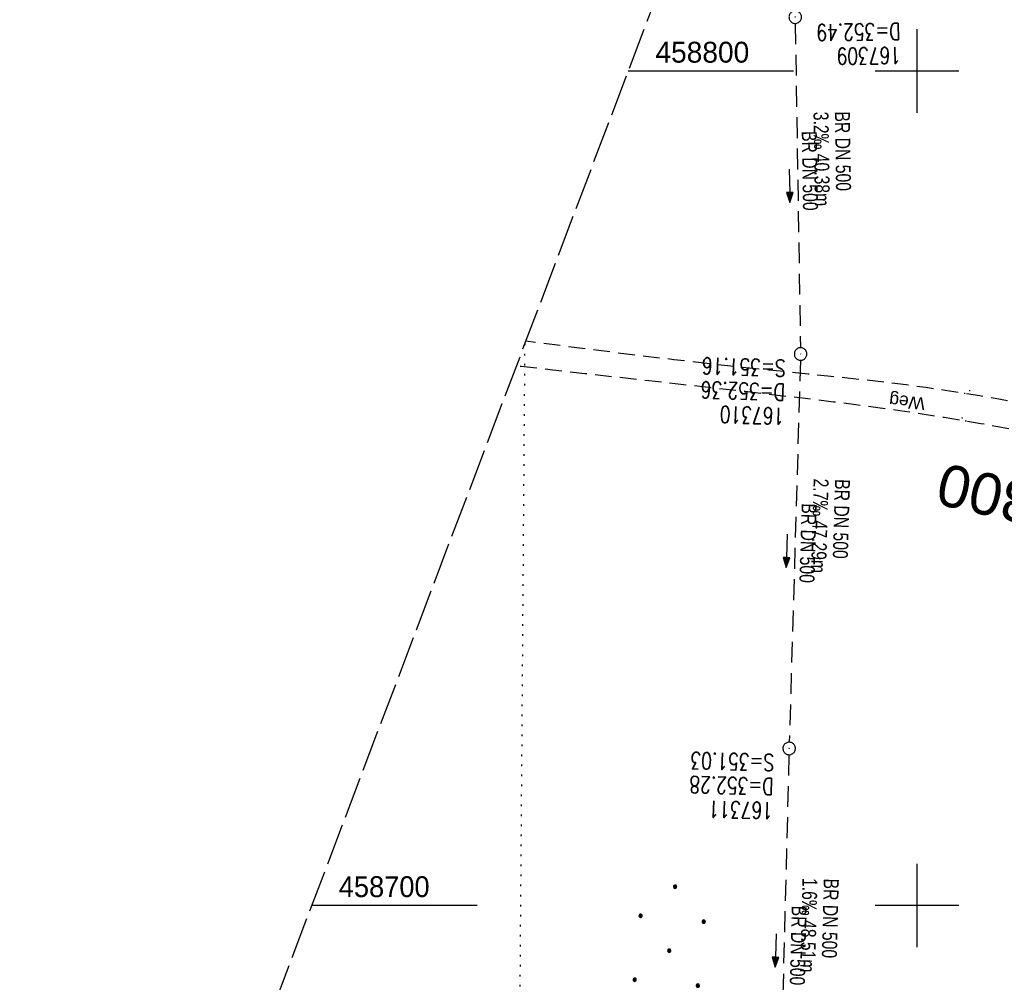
# Model space of a CAD drawing. Extents: x 508892 to 509489, y 458506 to 459473.
# Tile 17 of 63: x 508892 to 509010, y 458691 to 458806. Entities that reach past the tile are written whole.
import ezdxf
from ezdxf.enums import TextEntityAlignment as Align

# ---------------------------------------------------------------- set-up
doc = ezdxf.new("R2010")
doc.units = 0
doc.header["$LTSCALE"] = 10
doc.header["$MEASUREMENT"] = 0
for name, pattern in [('LT00', [0]), ('LT11', [0.3, 0.2, -0.1]), ('LT14', [0.6, 0.5, -0.1]), ('LT17', [0.15, 0.1, -0.05]), ('PUNKTX2_STR', [0.6, 0.1, -0.5]), ('STRICHLINIE2', [0.375, 0.25, -0.125])]:
    doc.linetypes.add(name, pattern=pattern)
doc.layers.get('0').update_dxf_attribs({"linetype": 'LT00'})
for name, color, linetype in [('--EK_Halt-Pfeil', 4, 'LT00'), ('--EK_Haltung', 7, 'STRICHLINIE2'), ('--EK_Haltung-Text', 140, 'LT00'), ('--EK_Schacht-Text', 5, 'LT00'), ('--EK_ST-93-1', 30, 'LT17'), ('--EL_Halt-Pfeil', 4, 'LT00'), ('--EL_Haltung', 182, 'STRICHLINIE2'), ('--EL_Haltung-Text', 182, 'LT00'), ('DFK_NUTZUNG', 250, 'LT00'), ('DFK_NUTZUNGSGRENZE', 70, 'PUNKTX2_STR'), ('FELDWEG_TEXT', 250, 'Continuous'), ('V111_FELDWEG', 250, 'LT11'), ('V111_KA_PRUF', 182, 'LT00'), ('V111_RASTER', 250, 'LT00')]:
    doc.layers.add(name, color=color, linetype=linetype)
doc.layers.add('-BLATT_111-RAND', color=7, linetype='LT14', plot=False)
doc.styles.add('Beschrift', font='ARIAL.TTF')
doc.styles.add('Haltungsbeschriftung', font='ARIAL.TTF', dxfattribs={"width": 0.75})
doc.styles.add('schachtbeschriftung', font='romans.shx', dxfattribs={"width": 0.75, "height": 2})
doc.styles.get("Standard").update_dxf_attribs({"font": 'ARIAL.TTF'})

# ---------------------------------------------------------------- blocks, each defined once
blk = doc.blocks.new('Ackerland7')
at = {"layer": 'DFK_NUTZUNG', "color": 0, "linetype": 'ByBlock'}
for p, q in [((-4, 3.93), (-4, 3.67)), ((-3.95, 3.63), (-3.95, 3.97)), ((-3.9, 3.99), (-3.9, 3.61)), ((-3.85, 3.6), (-3.85, 4)), ((-3.8, 3.99), (-3.8, 3.61)), ((-3.75, 3.63), (-3.75, 3.97)), ((-3.7, 3.93), (-3.7, 3.67)), ((-3.65, 3.8), (-3.65, 3.8)), ((3.7, 3.93), (3.7, 3.67)), ((3.75, 3.63), (3.75, 3.97)), ((3.8, 3.99), (3.8, 3.61)), ((3.85, 3.6), (3.85, 4)), ((3.9, 3.99), (3.9, 3.61)), ((3.95, 3.63), (3.95, 3.97)), ((4, 3.93), (4, 3.67)), ((4.05, 3.8), (4.05, 3.8)), ((-7.85, 0.13), (-7.85, -0.13)), ((-7.8, -0.17), (-7.8, 0.17)), ((-7.75, 0.19), (-7.75, -0.19)), ((-7.7, -0.2), (-7.7, 0.2)), ((-7.65, 0.19), (-7.65, -0.19)), ((-7.6, -0.17), (-7.6, 0.17)), ((-7.55, 0.13), (-7.55, -0.13)), ((-7.5, 0), (-7.5, 0)), ((-0.15, 0.13), (-0.15, -0.13)), ((-0.1, -0.17), (-0.1, 0.17)), ((-0.05, 0.19), (-0.05, -0.19)), ((0, -0.2), (0, 0.2)), ((0.05, 0.19), (0.05, -0.19)), ((0.1, -0.17), (0.1, 0.17)), ((0.15, 0.13), (0.15, -0.13)), ((0.2, 0), (0.2, 0)), ((7.55, 0.13), (7.55, -0.13)), ((7.6, -0.17), (7.6, 0.17)), ((7.65, 0.19), (7.65, -0.19)), ((7.7, -0.2), (7.7, 0.2)), ((7.75, 0.19), (7.75, -0.19)), ((7.8, -0.17), (7.8, 0.17)), ((7.85, 0.13), (7.85, -0.13)), ((7.9, 0), (7.9, 0)), ((-4, -3.67), (-4, -3.93)), ((-3.95, -3.97), (-3.95, -3.63)), ((-3.9, -3.61), (-3.9, -3.99)), ((-3.85, -4), (-3.85, -3.6)), ((-3.8, -3.61), (-3.8, -3.99)), ((-3.75, -3.97), (-3.75, -3.63)), ((-3.7, -3.67), (-3.7, -3.93)), ((-3.65, -3.8), (-3.65, -3.8)), ((3.7, -3.67), (3.7, -3.93)), ((3.75, -3.97), (3.75, -3.63)), ((3.8, -3.61), (3.8, -3.99)), ((3.85, -4), (3.85, -3.6)), ((3.9, -3.61), (3.9, -3.99)), ((3.95, -3.97), (3.95, -3.63)), ((4, -3.67), (4, -3.93)), ((4.05, -3.8), (4.05, -3.8))]:
    blk.add_line(p, q, dxfattribs=at)
for points in [[(-3.65, 3.8), (-3.67, 3.89), (-3.73, 3.96), (-3.81, 3.99), (-3.89, 3.99), (-3.97, 3.96), (-4.03, 3.89), (-4.05, 3.8), (-4.03, 3.71), (-3.97, 3.64), (-3.89, 3.6), (-3.81, 3.6), (-3.73, 3.64), (-3.67, 3.71), (-3.65, 3.8)], [(4.05, 3.8), (4.03, 3.89), (3.97, 3.96), (3.89, 3.99), (3.81, 3.99), (3.73, 3.96), (3.67, 3.89), (3.65, 3.8), (3.67, 3.71), (3.73, 3.64), (3.81, 3.61), (3.89, 3.61), (3.97, 3.64), (4.03, 3.71), (4.05, 3.8)], [(-7.5, 0), (-7.52, 0.09), (-7.58, 0.16), (-7.66, 0.19), (-7.74, 0.19), (-7.82, 0.16), (-7.88, 0.09), (-7.9, 0)], [(0.2, 0), (0.18, 0.09), (0.12, 0.16), (0.04, 0.19), (-0.04, 0.19), (-0.12, 0.16), (-0.18, 0.09), (-0.2, 0)], [(-0.2, 0), (-0.18, -0.09), (-0.12, -0.16), (-0.04, -0.19), (0.04, -0.19), (0.12, -0.16), (0.18, -0.09), (0.2, 0)], [(7.9, 0), (7.88, 0.09), (7.82, 0.16), (7.74, 0.19), (7.66, 0.19), (7.58, 0.16), (7.52, 0.09), (7.5, 0)], [(7.5, 0), (7.52, -0.09), (7.58, -0.16), (7.66, -0.19), (7.74, -0.19), (7.82, -0.16), (7.88, -0.09), (7.9, 0)], [(-7.9, 0), (-7.88, -0.09), (-7.82, -0.16), (-7.74, -0.19), (-7.66, -0.19), (-7.58, -0.16), (-7.52, -0.09), (-7.5, 0)], [(-3.65, -3.8), (-3.67, -3.71), (-3.73, -3.64), (-3.81, -3.61), (-3.89, -3.61), (-3.97, -3.64), (-4.03, -3.71), (-4.05, -3.8), (-4.03, -3.89), (-3.97, -3.96), (-3.89, -3.99), (-3.81, -3.99), (-3.73, -3.96), (-3.67, -3.89), (-3.65, -3.8)], [(4.05, -3.8), (4.03, -3.71), (3.97, -3.64), (3.89, -3.61), (3.81, -3.61), (3.73, -3.64), (3.67, -3.71), (3.65, -3.8), (3.67, -3.89), (3.73, -3.96), (3.81, -3.99), (3.89, -3.99), (3.97, -3.96), (4.03, -3.89), (4.05, -3.8)]]:
    blk.add_lwpolyline(points, dxfattribs=at)
blk = doc.blocks.new('SYMB0011')
at = {"color": 0, "linetype": 'ByBlock'}
for p, q in [((0.5, 0), (-0.5, 0)), ((0, 0.5), (0, -0.5))]:
    blk.add_line(p, q, dxfattribs=at)
blk = doc.blocks.new('SYMB0003')
at = {"color": 0, "linetype": 'ByBlock'}
for p, q in [((-0.015712, 0), (0.010166, 0.012015)), ((0, -0.021257), (-0.015712, 0)), ((0.010166, 0.012015), (0, -0.021257))]:
    blk.add_line(p, q, dxfattribs=at)
for points in [[(-0.031395, 0.499013), (-0.093691, 0.491144), (-0.154509, 0.475528), (-0.21289, 0.452414), (-0.267913, 0.422164), (-0.318712, 0.385257), (-0.364484, 0.342274), (-0.404509, 0.293893), (-0.438154, 0.240877), (-0.464888, 0.184062), (-0.484292, 0.124345), (-0.496058, 0.062667), (-0.5, 0)], [(-0.5, 0), (-0.496058, -0.062667), (-0.484292, -0.124345), (-0.464888, -0.184062), (-0.438154, -0.240877), (-0.404509, -0.293893), (-0.364485, -0.342274), (-0.318712, -0.385257), (-0.267914, -0.422164), (-0.21289, -0.452414), (-0.154509, -0.475529), (-0.093691, -0.491144), (-0.031395, -0.499014), (0.031395, -0.499014)], [(0.5, 0), (0.496057, 0.062667), (0.484292, 0.124345), (0.464888, 0.184062), (0.438153, 0.240877), (0.404509, 0.293893), (0.364484, 0.342274), (0.318712, 0.385257), (0.267913, 0.422164), (0.21289, 0.452414), (0.154509, 0.475528), (0.093691, 0.491144), (0.031395, 0.499013), (-0.031395, 0.499013)], [(0.031395, -0.499014), (0.093691, -0.491144), (0.154509, -0.475529), (0.21289, -0.452414), (0.267914, -0.422164), (0.318712, -0.385257), (0.364485, -0.342274), (0.404509, -0.293893), (0.438154, -0.240877), (0.464889, -0.184062), (0.484292, -0.124345), (0.496058, -0.062667), (0.5, 0)]]:
    blk.add_lwpolyline(points, dxfattribs=at)
blk = doc.blocks.new('SYMB0070')
at = {"color": 0, "linetype": 'ByBlock'}
for p, q in [((-0.5, 0), (0.2, 0)), ((0.5, 0), (0.2, 0.1)), ((0.2, 0.1), (0.2, 0)), ((0.468, 0), (0.21, 0.086)), ((0.21, 0.086), (0.21, -0.086)), ((0.21, -0.086), (0.468, 0)), ((0.22, -0.072), (0.437, 0)), ((0.23, -0.058), (0.405, 0)), ((0.24, -0.045), (0.374, 0)), ((0.342, 0), (0.25, 0.031)), ((0.25, 0.031), (0.25, -0.031)), ((0.25, -0.031), (0.342, 0)), ((0.26, -0.017), (0.31, 0)), ((0.27, -0.003), (0.279, 0))]:
    blk.add_line(p, q, dxfattribs=at)
for points in [[(0.2, 0), (0.2, -0.1), (0.5, 0)], [(0.437, 0), (0.22, 0.072), (0.22, -0.072)], [(0.405, 0), (0.23, 0.058), (0.23, -0.058)], [(0.374, 0), (0.24, 0.045), (0.24, -0.045)], [(0.31, 0), (0.26, 0.017), (0.26, -0.017)], [(0.279, 0), (0.27, 0.003), (0.27, -0.003)]]:
    blk.add_lwpolyline(points, dxfattribs=at)

msp = doc.modelspace()

# ---------------------------------------------------------------- linework, layer by layer
at = {"layer": '--EK_Haltung'}
for p, q in [((508985.42, 458805.7), (508986.04, 458766.83)), ((508986.03, 458765.33), (508984.7, 458719.56)), ((508984.66, 458718.06), (508983.45, 458671.06))]:
    msp.add_line(p, q, dxfattribs=at)
at = {"layer": '--EL_Haltung'}
for p, q in [((508985.42, 458805.7), (508986.04, 458766.83)), ((508986.03, 458765.33), (508984.7, 458719.56)), ((508984.66, 458718.06), (508983.45, 458671.06))]:
    msp.add_line(p, q, dxfattribs=at)
at = {"layer": '-BLATT_111-RAND'}
msp.add_lwpolyline([(509220.39, 459472.62), (508892.48, 458607.69), (509160.85, 458505.95), (509488.75, 459370.88), (509220.39, 459472.62)], dxfattribs=at)
at = {"layer": 'DFK_NUTZUNGSGRENZE', "ltscale": 0.2}
msp.add_line((508952.99, 458767.29), (508951.63, 458585.26), dxfattribs=at)
at = {"layer": 'V111_FELDWEG', "flags": 128}
for points in [[(509125.44, 459012.45), (509124.82, 459012.46), (509124.2, 459012.45), (509123.58, 459012.42), (509122.97, 459012.36), (509122.37, 459012.25), (509121.67, 459012.06), (509121, 459011.8), (509120.35, 459011.48), (509119.71, 459011.11), (509119.1, 459010.69), (509118.52, 459010.24), (509117.95, 459009.75), (509117.1, 459008.94), (509116.31, 459008.07), (509115.58, 459007.17), (509114.9, 459006.22), (509114.28, 459005.25), (509113.69, 459004.24), (509113.08, 459003.07), (509112.52, 459001.87), (509112, 459000.65), (509111.52, 458999.41), (509111.07, 458998.16), (509110.66, 458996.89), (509110.27, 458995.61), (509109.9, 458994.32), (509109.55, 458993.03), (509109.21, 458991.73), (509108.87, 458990.44), (509108.2, 458987.81), (509107.52, 458985.2), (509106.83, 458982.59), (509106.15, 458979.99), (509105.45, 458977.4), (509104.73, 458974.81), (509104, 458972.23), (509103.25, 458969.65), (509102.64, 458967.59), (509102.01, 458965.53), (509101.38, 458963.47), (509100.74, 458961.41), (509100.11, 458959.35), (509099.48, 458957.28), (509098.86, 458955.22), (509098.24, 458953.1), (509097.63, 458950.99), (509097.03, 458948.87), (509096.43, 458946.75), (509095.83, 458944.63), (509095.24, 458942.51), (509094.64, 458940.39), (509093.85, 458937.62), (509093.05, 458934.86), (509092.24, 458932.1), (509091.43, 458929.34), (509090.63, 458926.58), (509089.82, 458923.81), (509089.03, 458921.05), (509088.13, 458917.92), (509087.25, 458914.79), (509086.37, 458911.66), (509085.5, 458908.53), (509084.63, 458905.4), (509082.5, 458897.77), (509080.36, 458890.15), (509078.21, 458882.53), (509077.11, 458878.66), (509076.01, 458874.79), (509074.92, 458870.92), (509073.82, 458867.05), (509072.73, 458863.18), (509071.65, 458859.3), (509070.77, 458856.11), (509069.89, 458852.92), (509069.03, 458849.73), (509068.18, 458846.53), (509067.35, 458843.33), (509066.53, 458840.13), (509065.74, 458836.91), (509065.12, 458834.35), (509064.52, 458831.79), (509063.92, 458829.22), (509063.33, 458826.65), (509062.74, 458824.08), (509062.15, 458821.51), (509061.56, 458818.94), (509060.95, 458816.38), (509060.34, 458813.82), (509059.8, 458811.64), (509059.26, 458809.47), (509058.71, 458807.29), (509058.16, 458805.12), (509057.62, 458802.95), (509057.08, 458800.77), (509056.55, 458798.59), (509056.03, 458796.41), (509055.54, 458794.22), (509055.06, 458792.03), (509054.6, 458789.83), (509054.3, 458788.3), (509054, 458786.77), (509053.71, 458785.24), (509053.42, 458783.71), (509053.12, 458782.18), (509052.8, 458780.66), (509052.47, 458779.14), (509052.12, 458777.62), (509051.73, 458776.12), (509051.32, 458774.62), (509050.86, 458773.14), (509050.36, 458771.67), (509049.81, 458770.21), (509049.21, 458768.77), (509048.76, 458767.79), (509048.28, 458766.82), (509047.76, 458765.87), (509047.2, 458764.95), (509046.6, 458764.06), (509045.95, 458763.2), (509045.25, 458762.39), (509044.49, 458761.63), (509043.76, 458760.98), (509042.98, 458760.38), (509042.16, 458759.84), (509041.31, 458759.35), (509040.43, 458758.93), (509039.52, 458758.57), (509038.6, 458758.27), (509037.68, 458758.06), (509036.75, 458757.9), (509035.81, 458757.8), (509034.86, 458757.74), (509033.92, 458757.71), (509032.96, 458757.7), (509031.12, 458757.74), (509029.29, 458757.82), (509027.46, 458757.96), (509025.64, 458758.13), (509023.82, 458758.34), (509022, 458758.59), (509020.19, 458758.85), (509018.38, 458759.15), (509016.57, 458759.45), (509014.77, 458759.77), (509012.96, 458760.1), (509011.16, 458760.42), (509009.35, 458760.75), (509007.54, 458761.06), (509005.73, 458761.36), (509003.39, 458761.72), (509001.05, 458762.06), (508998.71, 458762.37), (508996.36, 458762.66), (508994.01, 458762.93), (508991.66, 458763.19), (508989.3, 458763.44), (508986.95, 458763.68), (508984.59, 458763.92), (508982.24, 458764.16), (508979.89, 458764.4), (508975.38, 458764.88), (508970.88, 458765.4), (508966.38, 458765.93), (508961.88, 458766.49), (508957.39, 458767.07), (508953.12, 458767.63)], [(509012.97, 458562.01), (509013.13, 458563.02), (509013.64, 458566.31), (509014.16, 458569.6), (509014.68, 458572.89), (509015.2, 458576.18), (509015.71, 458579.47), (509016.23, 458582.76), (509016.73, 458586.05), (509017.23, 458589.35), (509017.72, 458592.66), (509018.2, 458595.97), (509018.68, 458599.28), (509019.14, 458602.59), (509019.61, 458605.9), (509020.07, 458609.22), (509020.54, 458612.53), (509021, 458615.84), (509021.67, 458620.49), (509022.34, 458625.14), (509023.03, 458629.79), (509023.72, 458634.44), (509024.43, 458639.08), (509025.16, 458643.73), (509026, 458648.98), (509026.87, 458654.24), (509027.75, 458659.49), (509028.66, 458664.74), (509029.6, 458669.98), (509030.15, 458673), (509030.7, 458676.01), (509031.26, 458679.03), (509031.83, 458682.05), (509032.39, 458685.06), (509032.95, 458688.08), (509033.51, 458691.1), (509034.06, 458694.12), (509034.5, 458696.56), (509034.94, 458699.01), (509035.39, 458701.45), (509035.84, 458703.9), (509036.3, 458706.34), (509036.77, 458708.78), (509037.26, 458711.21), (509037.77, 458713.64), (509038.3, 458716.06), (509038.86, 458718.48), (509039.46, 458720.89), (509039.86, 458722.44), (509040.27, 458723.99), (509040.68, 458725.54), (509041.09, 458727.09), (509041.5, 458728.64), (509041.9, 458730.19), (509042.28, 458731.75), (509042.64, 458733.31), (509042.97, 458734.88), (509043.27, 458736.46), (509043.54, 458738.04), (509043.76, 458739.63), (509043.94, 458741.24), (509044.07, 458742.86), (509044.14, 458744.49), (509044.15, 458745.26), (509044.14, 458746.04), (509044.09, 458746.81), (509044, 458747.58), (509043.86, 458748.32), (509043.65, 458749.05), (509043.38, 458749.76), (509043.04, 458750.41), (509042.63, 458751.03), (509042.16, 458751.62), (509041.63, 458752.16), (509041.06, 458752.65), (509040.45, 458753.09), (509039.81, 458753.47), (509039.14, 458753.78), (509038.41, 458754.03), (509037.65, 458754.22), (509036.88, 458754.35), (509036.1, 458754.42), (509035.31, 458754.46), (509034.52, 458754.48), (509033.72, 458754.48), (509032.92, 458754.48), (509031.07, 458754.51), (509029.23, 458754.59), (509027.4, 458754.72), (509025.58, 458754.88), (509023.77, 458755.08), (509021.96, 458755.31), (509020.16, 458755.56), (509018.37, 458755.84), (509016.58, 458756.13), (509014.79, 458756.44), (509013.01, 458756.76), (509011.22, 458757.08), (509009.44, 458757.41), (509007.65, 458757.73), (509005.87, 458758.04), (509003.24, 458758.47), (509000.6, 458758.88), (508997.96, 458759.27), (508995.31, 458759.64), (508992.67, 458759.99), (508990.01, 458760.33), (508987.36, 458760.65), (508984.7, 458760.96), (508982.05, 458761.27), (508979.39, 458761.57), (508975.55, 458762.01), (508971.71, 458762.44), (508967.87, 458762.86), (508964.04, 458763.29), (508960.2, 458763.72), (508956.36, 458764.16), (508952.53, 458764.6), (508951.99, 458764.66)]]:
    msp.add_lwpolyline(points, dxfattribs=at)
at = {"layer": 'V111_RASTER'}
for p, q in [((509000, 458795), (509000, 458805)), ((508965.39, 458800), (508985.22, 458800)), ((508995, 458800), (509005, 458800)), ((509000, 458695), (509000, 458705)), ((508947.31, 458700), (508927.48, 458700)), ((509005, 458700), (508995, 458700))]:
    msp.add_line(p, q, dxfattribs=at)

# ---------------------------------------------------------------- block references
at = {"layer": '--EK_Halt-Pfeil', "yscale": 4, "zscale": 4}
for p, xscale, rotation in [((508984.73, 458786.25), 3.999999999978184, 270.9178199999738), ((508984.37, 458742.48), 4.000000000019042, 268.340089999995), ((508983.06, 458694.59), 4.000000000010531, 268.51875000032)]:
    msp.add_blockref('SYMB0070', p, dxfattribs=dict(at, xscale=xscale, rotation=rotation))
at = {"layer": '--EL_Halt-Pfeil', "yscale": 4, "zscale": 4}
for p, xscale, rotation in [((508984.73, 458786.25), 3.999999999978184, 270.9178199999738), ((508984.37, 458742.48), 4.000000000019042, 268.340089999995), ((508983.06, 458694.59), 4.000000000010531, 268.51875000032)]:
    msp.add_blockref('SYMB0070', p, dxfattribs=dict(at, xscale=xscale, rotation=rotation))
at = {"layer": 'DFK_NUTZUNG', "rotation": 264.7376999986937}
msp.add_blockref('Ackerland7', (508970.31, 458694.58), dxfattribs=at)
at = {"layer": 'V111_FELDWEG', "xscale": 0.09999999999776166, "yscale": 0.09999999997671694, "zscale": 0.1, "rotation": 249.2379000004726}
for p in [(508952.53, 458764.6), (508979.89, 458764.4), (508979.39, 458761.57), (509005.73, 458761.36), (509006.33, 458761.69), (509005.42, 458758.43), (509005.87, 458758.04)]:
    msp.add_blockref('SYMB0011', p, dxfattribs=at)
at = {"layer": 'V111_KA_PRUF', "xscale": 1.499999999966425, "yscale": 1.5, "zscale": 1.5, "rotation": 249.2379000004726}
for p in [(508985.41, 458806.45), (508986.05, 458766.08), (508984.68, 458718.81)]:
    msp.add_blockref('SYMB0003', p, dxfattribs=at)

# ---------------------------------------------------------------- texts
at = {"layer": '--EK_Haltung-Text', "style": 'Haltungsbeschriftung', "width": 0.75}
for s, rotation, p in [('3.2‰ 40.38m', -89.0822, (508987.59, 458795.1)), ('BR DN 500', -89.0822, (508990.15, 458795.14)), ('2.7‰ 47.29m', -91.6599, (508987.62, 458751.18)), ('BR DN 500', -91.6599, (508990.18, 458751.11)), ('1.6‰ 48.51m', -91.4812, (508986.28, 458703.31)), ('BR DN 500', -91.4812, (508988.84, 458703.24))]:
    msp.add_text(s, height=1.8, rotation=rotation, dxfattribs=at).set_placement(p)
at = {"layer": '--EK_Schacht-Text', "style": 'schachtbeschriftung', "width": 0.75}
for s, rotation, p in [('D=352.49', -179.0822, (508998.01, 458805.75)), ('167309', -179.0822, (508998.06, 458802.87)), ('S=351.16', -181.6599, (508984.28, 458765.38)), ('D=352.36', -181.6599, (508984.2, 458762.5)), ('167310', -181.6599, (508984.12, 458759.62)), ('S=351.03', -181.4812, (508982.91, 458718.11)), ('D=352.28', -181.4812, (508982.84, 458715.23)), ('167311', -181.4812, (508982.77, 458712.35))]:
    msp.add_text(s, height=2, rotation=rotation, dxfattribs=at).set_placement(p)
at = {"layer": '--EK_ST-93-1', "style": 'Beschrift'}
msp.add_text('167,300', height=5, rotation=-192.8978, dxfattribs=at).set_placement((509027.2, 458744.98), align=Align.MIDDLE_LEFT)
at = {"layer": '--EL_Haltung-Text', "style": 'Haltungsbeschriftung', "width": 0.75}
for rotation, p in [(-89.0822, (508986.19, 458792.79)), (-91.6599, (508986.18, 458748.21)), (-91.4812, (508985, 458699.99))]:
    msp.add_text('BR DN 500', height=1.8, rotation=rotation, dxfattribs=at).set_placement(p)
at = {"layer": 'FELDWEG_TEXT', "insert": (509001.07, 458761.29), "char_height": 1.5, "attachment_point": 7, "rotation": 174.2755, "style": 'Beschrift'}
msp.add_mtext('Weg', dxfattribs=at)
at = {"layer": 'V111_RASTER'}
for s, width, p in [(' 458800', 0.965, (508967.72, 458801)), (' 458700', 0.934, (508929.81, 458701))]:
    msp.add_text(s, height=2.5, rotation=0.0002, dxfattribs=dict(at, width=width)).set_placement(p)

doc.saveas('drawing.dxf')
